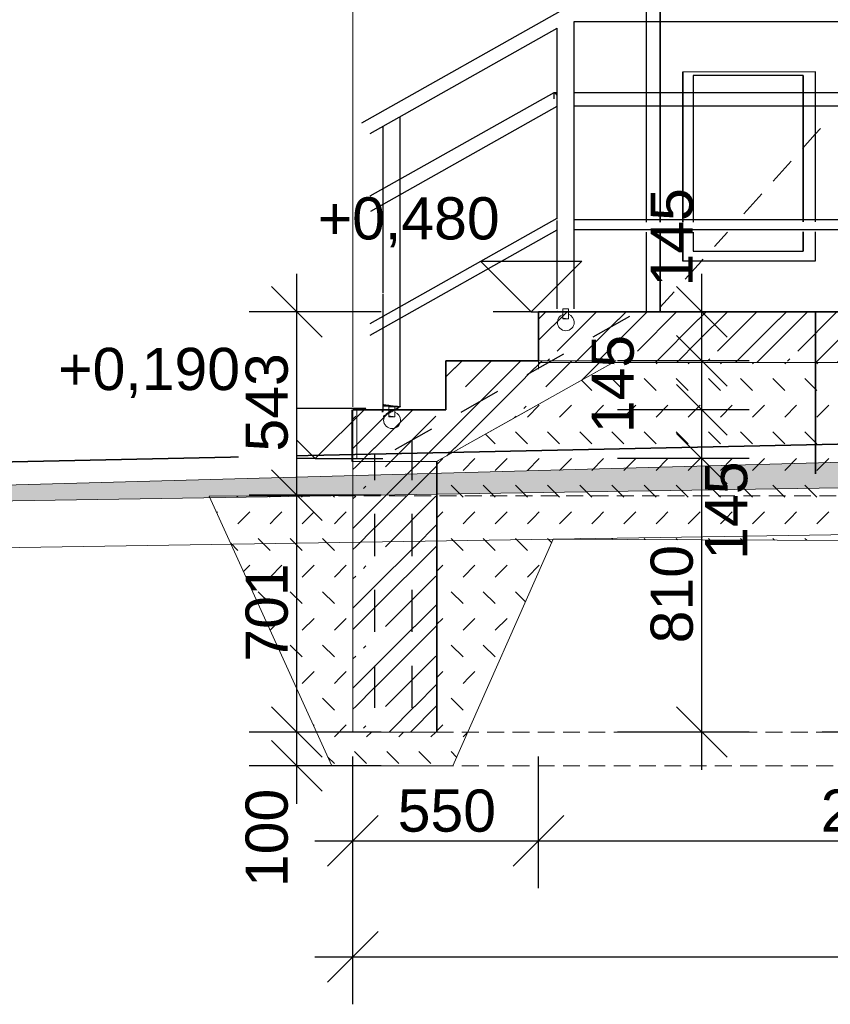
# Model space of a CAD drawing. Header units: millimetres. Extents: x 126830 to 197420, y -10585 to 21156.
# Tile 60 of 100: x 179244 to 181645, y 6313 to 9230. Entities that reach past the tile are written whole.
import ezdxf

# ---------------------------------------------------------------- set-up
doc = ezdxf.new("R2010")
doc.units = ezdxf.units.MM
doc.header["$MEASUREMENT"] = 0
for name, pattern in [('Wipeout_Contour', [1000, 0, -1000]), ('čárkovaná 3', [75, 50, -25]), ('Čárkovaná M', [225, 125, -100])]:
    doc.linetypes.add(name, pattern=pattern)
for name, color, linetype in [('Konstrukce - nenosné', 7, 'Continuous'), ('Konstrukce - nosné', 7, 'Continuous'), ('Nové_0', 7, 'Continuous'), ('Nové_Konstrukce - nosné', 7, 'Continuous'), ('Nové_Kóty - SP', 7, 'Continuous'), ('Situace - terén', 7, 'Continuous'), ('TZB - VZT', 7, 'Continuous'), ('Výplně - Povrchové', 7, 'Continuous')]:
    doc.layers.add(name, color=color, linetype=linetype)
doc.styles.add('GENEROVANÝ_STYL_2', font='txt')
doc.dimstyles.new('GENEROVANÝ_STYL__12', dxfattribs={"dimtxt": 125, "dimasz": 142.5, "dimexe": 0.18, "dimexo": 250, "dimgap": 0, "dimtad": 1, "dimdec": 0, "dimzin": 0, "dimdsep": 46, "dimtxsty": 'GENEROVANÝ_STYL_2', "dimblk": 'ARROWHEAD_6', "dimblk1": 'ARROWHEAD_6', "dimblk2": 'ARROWHEAD_6', "dimcen": 0.09, "dimclrd": 1, "dimclre": 1, "dimclrt": 1, "dimazin": 0, "dimtfac": 1, "dimtdec": 4, "dimtmove": 0, "dimatfit": 3, "dimfxl": 1, "dimtolj": 1, "dimtzin": 0, "dimarcsym": 0})
doc.dimstyles.new('GENEROVANÝ_STYL__14', dxfattribs={"dimtxt": 125, "dimasz": 142.5, "dimexe": 0.18, "dimexo": 250, "dimgap": 0, "dimtad": 1, "dimtih": 1, "dimtoh": 1, "dimdec": 0, "dimzin": 0, "dimdsep": 46, "dimtxsty": 'GENEROVANÝ_STYL_2', "dimblk": 'ARROWHEAD_6', "dimblk1": 'ARROWHEAD_6', "dimblk2": 'ARROWHEAD_6', "dimcen": 0.09, "dimclrd": 1, "dimclre": 1, "dimclrt": 1, "dimazin": 0, "dimtfac": 1, "dimtdec": 4, "dimtmove": 0, "dimatfit": 3, "dimfxl": 1, "dimtolj": 1, "dimtzin": 0, "dimarcsym": 0})
doc.dimstyles.new('GENEROVANÝ_STYL__6', dxfattribs={"dimtxt": 125, "dimasz": 142.5, "dimexe": 0.18, "dimexo": 250, "dimgap": 0, "dimtad": 1, "dimdec": 0, "dimzin": 0, "dimdsep": 46, "dimtxsty": 'GENEROVANÝ_STYL_2', "dimblk": 'ARROWHEAD_6', "dimblk1": 'ARROWHEAD_6', "dimblk2": 'ARROWHEAD_6', "dimcen": 0.09, "dimclrd": 1, "dimclre": 1, "dimclrt": 1, "dimazin": 0, "dimtfac": 1, "dimtdec": 4, "dimtmove": 2, "dimatfit": 3, "dimfxl": 1, "dimtolj": 1, "dimtzin": 0, "dimarcsym": 0})

# ---------------------------------------------------------------- blocks, each defined once
blk = doc.blocks.new('*X179', base_point=(40059.5, 0))
at = {"layer": 'Konstrukce - nenosné', "color": 7, "linetype": 'Continuous', "lineweight": 13}
for p, q in [((180780.9, 8342.7), (180802.8, 8364.6)), ((180780.9, 8280.2), (180865.3, 8364.6)), ((180836.2, 8248.3), (180952.4, 8364.6)), ((180889.5, 8214.6), (181017.8, 8342.8)), ((181017.8, 8342.1), (181040.3, 8364.6)), ((181017.8, 8279.6), (181102.8, 8364.6)), ((181073.7, 8248.3), (181189.9, 8364.6)), ((181127, 8214.6), (181255.3, 8342.8)), ((181255.3, 8342.1), (181277.8, 8364.6)), ((181255.3, 8279.6), (181340.3, 8364.6)), ((181311.2, 8248.3), (181427.4, 8364.6)), ((181364.5, 8214.6), (181492.8, 8342.8)), ((181492.8, 8342.1), (181515.3, 8364.6)), ((181492.8, 8279.6), (181577.8, 8364.6)), ((181548.7, 8248.3), (181664.9, 8364.6)), ((181602, 8214.6), (181730.3, 8342.8)), ((181730.3, 8342.1), (181752.8, 8364.6)), ((181730.3, 8279.6), (181815.3, 8364.6)), ((181786.2, 8248.3), (181902.4, 8364.6)), ((181839.5, 8214.6), (181967.8, 8342.8)), ((181967.8, 8342.1), (181990.3, 8364.6)), ((181967.8, 8279.6), (182052.8, 8364.6)), ((182023.7, 8248.3), (182139.9, 8364.6)), ((182077, 8214.6), (182205.3, 8342.8)), ((182205.3, 8342.1), (182227.8, 8364.6)), ((182205.3, 8279.6), (182290.3, 8364.6)), ((182261.2, 8248.3), (182377.4, 8364.6)), ((182314.5, 8214.6), (182442.8, 8342.8)), ((182442.8, 8342.1), (182465.3, 8364.6)), ((182442.8, 8279.6), (182527.8, 8364.6)), ((182498.7, 8248.3), (182614.9, 8364.6)), ((182552, 8214.6), (182680.3, 8342.8)), ((182680.3, 8342.1), (182702.8, 8364.6)), ((182680.3, 8279.6), (182765.3, 8364.6)), ((182736.2, 8248.3), (182852.4, 8364.6)), ((182789.5, 8214.6), (182880.4, 8305.5)), ((180952.8, 8214.6), (181017.8, 8279.6)), ((181190.3, 8214.6), (181255.3, 8279.6)), ((181427.8, 8214.6), (181492.8, 8279.6)), ((181665.3, 8214.6), (181730.3, 8279.6)), ((181902.8, 8214.6), (181967.8, 8279.6)), ((182140.3, 8214.6), (182205.3, 8279.6)), ((182377.8, 8214.6), (182442.8, 8279.6)), ((182615.3, 8214.6), (182680.3, 8279.6)), ((180806.3, 8218.4), (180813.3, 8225.4)), ((181043.8, 8218.4), (181050.8, 8225.4)), ((181281.3, 8218.4), (181288.3, 8225.4)), ((181518.8, 8218.4), (181525.8, 8225.4)), ((181756.3, 8218.4), (181763.3, 8225.4)), ((181993.8, 8218.4), (182000.8, 8225.4)), ((182231.3, 8218.4), (182238.3, 8225.4)), ((182468.8, 8218.4), (182475.8, 8225.4)), ((182706.3, 8218.4), (182713.3, 8225.4)), ((182852.8, 8214.6), (182880.4, 8242.2))]:
    blk.add_line(p, q, dxfattribs=at)
blk = doc.blocks.new('výplň_43_2', base_point=(40059.5, 0))
at = {"layer": 'Konstrukce - nenosné', "color": 7, "linetype": 'Continuous', "lineweight": 13, "flags": 128}
blk.add_lwpolyline([(180836.2, 8364.6), (180780.9, 8364.6), (180780.9, 8214.6), (182880.4, 8214.6), (182880.4, 8364.6), (180861.1, 8364.6)], close=True, dxfattribs=at)
at = {"layer": 'Konstrukce - nenosné', "color": 7, "linetype": 'Continuous', "lineweight": 13}
blk.add_blockref('*X179', (40059.5, 0), dxfattribs=at)
blk = doc.blocks.new('Kóta_10_2', base_point=(180758.7, 8364.6))
at = {"layer": 'Nové_Kóty - SP', "color": 1, "linetype": 'Continuous', "lineweight": 25}
for p, q in [((180758.7, 8364.6), (180608.7, 8514.6)), ((180608.7, 8514.6), (180908.7, 8514.6)), ((180908.7, 8514.6), (180758.7, 8364.6)), ((180758.7, 8364.6), (180646.2, 8364.6)), ((180758.7, 8364.6), (180958.7, 8364.6))]:
    blk.add_line(p, q, dxfattribs=at)
at = {"layer": 'Nové_Kóty - SP', "color": 1, "lineweight": 25, "insert": (180126.8, 8555.8), "char_height": 125, "attachment_point": 7, "style": 'GENEROVANÝ_STYL_2'}
blk.add_mtext('\\A1;{\\pql;\\fArial|b0|i0|c0|p38;+0,480}', dxfattribs=at)
blk = doc.blocks.new('Kóta_11_2', base_point=(180119.3, 7929.6))
at = {"layer": 'Nové_Kóty - SP', "color": 1, "linetype": 'Continuous', "lineweight": 25}
for p, q in [((180119.3, 7929.6), (179969.3, 8079.6)), ((179969.3, 8079.6), (180269.3, 8079.6)), ((180269.3, 8079.6), (180119.3, 7929.6)), ((180119.3, 7929.6), (180006.8, 7929.6)), ((180119.3, 7929.6), (180319.3, 7929.6))]:
    blk.add_line(p, q, dxfattribs=at)
at = {"layer": 'Nové_Kóty - SP', "color": 1, "lineweight": 25, "insert": (179357.7, 8109.6), "char_height": 125, "attachment_point": 7, "style": 'GENEROVANÝ_STYL_2'}
blk.add_mtext('\\A1;{\\pql;\\fArial|b0|i0|c0|p38;+0,190}', dxfattribs=at)
blk = doc.blocks.new('*X259', base_point=(40059.5, 0))
at = {"layer": 'Konstrukce - nenosné', "color": 7, "linetype": 'Continuous', "lineweight": 13}
for p, q in [((180532.6, 8198.3), (180505.9, 8171.6)), ((180554.6, 8219.6), (180532.6, 8197.5)), ((180641.8, 8219.6), (180564.6, 8142.4)), ((180728.9, 8219.6), (180651.7, 8142.4)), ((180770.1, 8198.3), (180714.2, 8142.4)), ((180792.1, 8219.6), (180770.1, 8197.5)), ((180879.3, 8219.6), (180802.1, 8142.4)), ((180966.4, 8219.6), (180909.2, 8162.4)), ((180651, 8142.4), (180532.6, 8024)), ((180714.2, 8142.4), (180532.6, 7960.8)), ((180506.7, 8085.2), (180505.9, 8084.5)), ((180744.2, 8085.2), (180737.1, 8078.2)), ((180239.3, 8055.3), (180230.9, 8047)), ((180345.6, 8074.6), (180295.1, 8024)), ((180408.9, 8074.6), (180295.1, 7960.8)), ((180476.8, 8055.3), (180327.1, 7905.6)), ((180714.3, 8055.3), (180709.1, 8050.2)), ((180295.1, 8024), (180230.9, 7959.8)), ((180532.6, 8024), (180414.2, 7905.6)), ((180295.1, 7961.5), (180239.2, 7905.6)), ((180532.6, 7961.5), (180509, 7937.9)), ((180239.2, 7905.6), (180230.9, 7897.3)), ((180413.5, 7905.6), (180295.1, 7787.3)), ((180476.7, 7905.6), (180295.1, 7724)), ((180480.9, 7909.8), (180476.7, 7905.6)), ((180269.2, 7848.4), (180262.1, 7841.4)), ((180239.3, 7818.5), (180230.9, 7810.2)), ((180476.8, 7818.5), (180327.1, 7668.9)), ((180295.1, 7787.3), (180230.9, 7723.1)), ((180480.9, 7735.6), (180414.2, 7668.9)), ((180295.1, 7724.8), (180239.2, 7668.9)), ((180480.9, 7673.1), (180476.7, 7668.9)), ((180239.2, 7668.9), (180230.9, 7660.6)), ((180413.5, 7668.9), (180295.1, 7550.5)), ((180476.7, 7668.9), (180295.1, 7487.3)), ((180269.2, 7611.7), (180262.1, 7604.7)), ((180239.3, 7581.8), (180230.9, 7573.5)), ((180476.8, 7581.8), (180327.1, 7432.1)), ((180295.1, 7550.5), (180230.9, 7486.3)), ((180480.9, 7498.8), (180414.2, 7432.1)), ((180295.1, 7488), (180239.2, 7432.1)), ((180239.2, 7432.1), (180230.9, 7423.8)), ((180413.5, 7432.1), (180295.1, 7313.8)), ((180476.7, 7432.1), (180295.1, 7250.5)), ((180480.9, 7436.3), (180476.7, 7432.1)), ((180269.2, 7374.9), (180262.1, 7367.9)), ((180239.3, 7345), (180230.9, 7336.7)), ((180476.8, 7345), (180327.1, 7195.4)), ((180295.1, 7313.8), (180230.9, 7249.6)), ((180295.1, 7251.3), (180239.2, 7195.4)), ((180480.9, 7262.1), (180414.2, 7195.4)), ((180239.2, 7195.4), (180230.9, 7187.1)), ((180413.5, 7195.4), (180338, 7119.9)), ((180476.7, 7195.4), (180401.3, 7119.9)), ((180480.9, 7199.6), (180476.7, 7195.4)), ((180269.2, 7138.2), (180262.1, 7131.2))]:
    blk.add_line(p, q, dxfattribs=at)
blk = doc.blocks.new('výplň_52_2', base_point=(40059.5, 0))
at = {"layer": 'Konstrukce - nenosné', "color": 7, "linetype": 'Continuous', "lineweight": 13, "flags": 128}
blk.add_lwpolyline([(180230.9, 8074.6), (180230.9, 7920.9), (180230.9, 7119.9), (180480.9, 7119.9), (180480.9, 7922.2), (180503.8, 7935), (180753.8, 8075.2), (180821.9, 8113.4), (181011.2, 8219.6), (180780.9, 8219.6), (180505.9, 8219.6), (180505.9, 8074.6)], close=True, dxfattribs=at)
at = {"layer": 'Konstrukce - nenosné', "color": 7, "linetype": 'Continuous', "lineweight": 13}
blk.add_blockref('*X259', (40059.5, 0), dxfattribs=at)
blk = doc.blocks.new('*X263', base_point=(40059.5, 0))
at = {"layer": 'Výplně - Povrchové', "color": 7, "linetype": 'Continuous', "lineweight": 13}
for p, q in [((181033.7, 8210.3), (181037.9, 8214.6)), ((181129, 8210.3), (181133.2, 8214.6)), ((181224.3, 8210.3), (181228.5, 8214.6)), ((181319.6, 8210.3), (181323.8, 8214.6)), ((181414.9, 8210.3), (181419.1, 8214.6)), ((181510.2, 8210.3), (181514.4, 8214.6)), ((181605.5, 8210.3), (181609.7, 8214.6)), ((180938.4, 8131.4), (180908.1, 8161.7)), ((181033.7, 8131.4), (180998.3, 8166.8)), ((181129, 8131.4), (181093.6, 8166.8)), ((181206.6, 8149.1), (181188.9, 8166.8)), ((181224.3, 8131.4), (181206.6, 8149.1)), ((181319.6, 8131.4), (181284.2, 8166.8)), ((181414.9, 8131.4), (181379.5, 8166.8)), ((181510.2, 8131.4), (181474.8, 8166.8)), ((181605.5, 8131.4), (181570.1, 8166.8)), ((180747.8, 8052.5), (180783.2, 8087.8)), ((180843.1, 8052.5), (180878.5, 8087.8)), ((180938.4, 8052.5), (180973.8, 8087.8)), ((181033.7, 8052.5), (181069.1, 8087.8)), ((181129, 8052.5), (181164.4, 8087.8)), ((181224.3, 8052.5), (181259.7, 8087.8)), ((181319.6, 8052.5), (181355, 8087.8)), ((181414.9, 8052.5), (181450.3, 8087.8)), ((181510.2, 8052.5), (181545.6, 8087.8)), ((181605.5, 8052.5), (181640.9, 8087.8)), ((180652.5, 7973.6), (180623.8, 8002.3)), ((180730.1, 7991.2), (180712.4, 8008.9)), ((180843.1, 7973.6), (180807.7, 8008.9)), ((180938.4, 7973.6), (180903, 8008.9)), ((181033.7, 7973.6), (180998.3, 8008.9)), ((181129, 7973.6), (181093.6, 8008.9)), ((181206.6, 7991.2), (181188.9, 8008.9)), ((181319.6, 7973.6), (181284.2, 8008.9)), ((181414.9, 7973.6), (181379.5, 8008.9)), ((181510.2, 7973.6), (181474.8, 8008.9)), ((181605.5, 7973.6), (181570.1, 8008.9)), ((180747.8, 7973.6), (180730.1, 7991.2)), ((181224.3, 7973.6), (181206.6, 7991.2)), ((180478.7, 7911.5), (180497.3, 7930)), ((180557.2, 7894.7), (180592.6, 7930)), ((180652.5, 7894.7), (180687.9, 7930)), ((180747.8, 7894.7), (180783.2, 7930)), ((180843.1, 7894.7), (180878.5, 7930)), ((180938.4, 7894.7), (180973.8, 7930)), ((181033.7, 7894.7), (181069.1, 7930)), ((181129, 7894.7), (181164.4, 7930)), ((181224.3, 7894.7), (181259.7, 7930)), ((181319.6, 7894.7), (181355, 7930)), ((181414.9, 7894.7), (181450.3, 7930)), ((181510.2, 7894.7), (181545.6, 7930)), ((181605.5, 7894.7), (181640.9, 7930)), ((180557.2, 7815.7), (180521.8, 7851.1)), ((180652.5, 7815.7), (180617.1, 7851.1)), ((180730.1, 7833.4), (180712.4, 7851.1)), ((180843.1, 7815.7), (180807.7, 7851.1)), ((180938.4, 7815.7), (180903, 7851.1)), ((181033.7, 7815.7), (180998.3, 7851.1)), ((181129, 7815.7), (181093.6, 7851.1)), ((181206.6, 7833.4), (181188.9, 7851.1)), ((181319.6, 7815.7), (181284.2, 7851.1)), ((181414.9, 7815.7), (181379.5, 7851.1)), ((181510.2, 7815.7), (181474.8, 7851.1)), ((181605.5, 7815.7), (181570.1, 7851.1)), ((179890.1, 7815.7), (179886.9, 7818.9)), ((179985.4, 7815.7), (179981.8, 7819.3)), ((180080.7, 7815.7), (180076.7, 7819.8)), ((180176, 7815.7), (180171.6, 7820.2)), ((180747.8, 7815.7), (180730.1, 7833.4)), ((181224.3, 7815.7), (181206.6, 7833.4)), ((179827.7, 7769.7), (179830.2, 7772.2)), ((179907.8, 7754.5), (179925.5, 7772.2)), ((180003.1, 7754.5), (180020.8, 7772.2)), ((180098.4, 7754.5), (180116.1, 7772.2)), ((180193.7, 7754.5), (180211.4, 7772.2)), ((180479.6, 7754.5), (180497.3, 7772.2)), ((180574.9, 7754.5), (180592.6, 7772.2)), ((180670.2, 7754.5), (180687.9, 7772.2)), ((180765.5, 7754.5), (180783.2, 7772.2)), ((180860.8, 7754.5), (180878.5, 7772.2)), ((180956.1, 7754.5), (180973.8, 7772.2)), ((181051.4, 7754.5), (181069.1, 7772.2)), ((181146.7, 7754.5), (181164.4, 7772.2)), ((181242, 7754.5), (181259.7, 7772.2)), ((181337.3, 7754.5), (181355, 7772.2)), ((181432.6, 7754.5), (181450.3, 7772.2)), ((181527.9, 7754.5), (181545.6, 7772.2)), ((181623.2, 7754.5), (181640.9, 7772.2)), ((179890.1, 7736.8), (179907.8, 7754.5)), ((179985.4, 7736.8), (180003.1, 7754.5)), ((180080.7, 7736.8), (180098.4, 7754.5)), ((180176, 7736.8), (180193.7, 7754.5)), ((180478.7, 7753.6), (180479.6, 7754.5)), ((180557.2, 7736.8), (180574.9, 7754.5)), ((180652.5, 7736.8), (180670.2, 7754.5)), ((180747.8, 7736.8), (180765.5, 7754.5)), ((180843.1, 7736.8), (180860.8, 7754.5)), ((180938.4, 7736.8), (180956.1, 7754.5)), ((181033.7, 7736.8), (181051.4, 7754.5)), ((181129, 7736.8), (181146.7, 7754.5)), ((181224.3, 7736.8), (181242, 7754.5)), ((181319.6, 7736.8), (181337.3, 7754.5)), ((181414.9, 7736.8), (181432.6, 7754.5)), ((181510.2, 7736.8), (181527.9, 7754.5)), ((181605.5, 7736.8), (181623.2, 7754.5)), ((179890.1, 7657.9), (179868.9, 7679.1)), ((179985.4, 7657.9), (179950, 7693.3)), ((180080.7, 7657.9), (180045.3, 7693.3)), ((180176, 7657.9), (180140.6, 7693.3)), ((180557.2, 7657.9), (180521.8, 7693.3)), ((180652.5, 7657.9), (180617.1, 7693.3)), ((180730.1, 7675.6), (180712.4, 7693.3)), ((180747.8, 7657.9), (180730.1, 7675.6)), ((180819.8, 7681.2), (180807.7, 7693.3)), ((180905.6, 7690.7), (180903, 7693.3)), ((181001.3, 7690.3), (180998.3, 7693.3)), ((181097.1, 7689.8), (181093.6, 7693.3)), ((181192.8, 7689.4), (181188.9, 7693.3)), ((181288.5, 7689), (181284.2, 7693.3)), ((181384.3, 7688.5), (181379.5, 7693.3)), ((181480, 7688.1), (181474.8, 7693.3)), ((181575.7, 7687.7), (181570.1, 7693.3)), ((179906.8, 7595.7), (179925.5, 7614.3)), ((179985.4, 7579), (180020.8, 7614.3)), ((180080.7, 7579), (180116.1, 7614.3)), ((180176, 7579), (180211.4, 7614.3)), ((180478.7, 7595.8), (180497.3, 7614.3)), ((180557.2, 7579), (180592.6, 7614.3)), ((180652.5, 7579), (180687.9, 7614.3)), ((180747.8, 7579), (180783.2, 7614.3)), ((179985.4, 7500.1), (179950, 7535.4)), ((180080.7, 7500.1), (180045.3, 7535.4)), ((180176, 7500.1), (180140.6, 7535.4)), ((180557.2, 7500.1), (180521.8, 7535.4)), ((180652.5, 7500.1), (180617.1, 7535.4)), ((180730.1, 7517.7), (180712.4, 7535.4)), ((180742, 7505.8), (180730.1, 7517.7)), ((179986, 7421.7), (180020.8, 7456.5)), ((180080.7, 7421.2), (180116.1, 7456.5)), ((180176, 7421.2), (180211.4, 7456.5)), ((180478.7, 7438), (180497.3, 7456.5)), ((180557.2, 7421.2), (180592.6, 7456.5)), ((180652.5, 7421.2), (180687.9, 7456.5)), ((180080.7, 7342.2), (180045.3, 7377.6)), ((180176, 7342.2), (180140.6, 7377.6)), ((180557.2, 7342.2), (180521.8, 7377.6)), ((180652.5, 7342.2), (180617.1, 7377.6)), ((180098.4, 7281), (180116.1, 7298.7)), ((180193.7, 7281), (180211.4, 7298.7)), ((180479.6, 7281), (180497.3, 7298.7)), ((180574.9, 7281), (180592.6, 7298.7)), ((180080.7, 7263.3), (180098.4, 7281)), ((180176, 7263.3), (180193.7, 7281)), ((180478.7, 7280.1), (180479.6, 7281)), ((180557.2, 7263.3), (180574.9, 7281)), ((180176, 7184.4), (180140.6, 7219.8)), ((180557.2, 7184.4), (180521.8, 7219.8)), ((180114.5, 7139.3), (180116.1, 7140.8)), ((180176, 7105.5), (180211.4, 7140.8)), ((180271.3, 7105.5), (180285.8, 7119.9)), ((180366.6, 7105.5), (180381.1, 7119.9)), ((180461.9, 7105.5), (180476.4, 7119.9)), ((180478.7, 7122.3), (180497.3, 7140.8)), ((180557.2, 7105.5), (180570.4, 7118.7)), ((180253.6, 7044.2), (180235.9, 7061.9)), ((180366.6, 7026.6), (180331.2, 7061.9)), ((180461.9, 7026.6), (180426.5, 7061.9)), ((180538.1, 7045.7), (180521.8, 7061.9)), ((180176, 7026.6), (180157.1, 7045.4)), ((180271.3, 7026.6), (180253.6, 7044.2))]:
    blk.add_line(p, q, dxfattribs=at)
blk = doc.blocks.new('výplň_54_2', base_point=(40059.5, 0))
at = {"layer": 'Výplně - Povrchové', "color": 1, "linetype": 'Continuous', "lineweight": 13, "flags": 128}
blk.add_lwpolyline([(179805.5, 7818.6), (180168.7, 7019.9), (180526.6, 7019.9), (180824.1, 7691.1), (185251.7, 7671), (185528.4, 7019.9), (185628.4, 7019.9), (185878.4, 7019.9), (185946.3, 7019.9), (186261.7, 7761.6), (185878.4, 7761.6), (185878.4, 7123.7), (185628.4, 7123.7), (185628.4, 7688.4), (185628.4, 7938.5), (182881.4, 8214.6), (181002.3, 8214.6), (180478.7, 7920.9), (180478.7, 7685.7), (180478.7, 7119.9), (180230.9, 7119.9), (180230.9, 7820.4)], close=True, dxfattribs=at)
at = {"layer": 'Výplně - Povrchové', "color": 7, "linetype": 'Continuous', "lineweight": 13}
blk.add_blockref('*X263', (40059.5, 0), dxfattribs=at)
blk = doc.blocks.new('*D312', base_point=(40059.5, 0))
at = {"layer": 'Nové_Kóty - SP', "color": 1, "linetype": 'Continuous', "lineweight": 25}
for p, q in [((179989.6, 7194.9), (180139.6, 7044.9)), ((180314.6, 7119.9), (179924, 7119.9)), ((180064.6, 7019.9), (180064.6, 7119.9)), ((179989.6, 7094.9), (180139.6, 6944.9)), ((180314.6, 7019.9), (179924, 7019.9)), ((180064.6, 6907.4), (180064.6, 7019.9))]:
    blk.add_line(p, q, dxfattribs=at)
at = {"layer": 'Nové_Kóty - SP', "color": 1, "lineweight": 25, "insert": (180039.6, 6660.4), "char_height": 125, "attachment_point": 7, "rotation": 90, "style": 'GENEROVANÝ_STYL_2'}
blk.add_mtext('\\A1;{\\pql;\\fArial|b0|i0|c0|p38;100}', dxfattribs=at)
blk = doc.blocks.new('ARROWHEAD_6')
at = {"color": 0, "linetype": 'Continuous', "lineweight": 0}
for p, q in [((-0.5, -0.5), (0.5, 0.5)), ((0, 0), (-1, 0))]:
    blk.add_line(p, q, dxfattribs=at)
blk = doc.blocks.new('*D313', base_point=(40059.5, 0))
at = {"layer": 'Nové_Kóty - SP', "color": 1, "linetype": 'Continuous', "lineweight": 25}
for p, q in [((179989.6, 7896.2), (180139.6, 7746.2)), ((180314.6, 7821.2), (179924, 7821.2)), ((180064.6, 7119.9), (180064.6, 7821.2)), ((179989.6, 7194.9), (180139.6, 7044.9)), ((180314.6, 7119.9), (179924, 7119.9))]:
    blk.add_line(p, q, dxfattribs=at)
at = {"layer": 'Nové_Kóty - SP', "color": 1, "lineweight": 25, "insert": (180039.6, 7328.3), "char_height": 125, "attachment_point": 7, "rotation": 90, "style": 'GENEROVANÝ_STYL_2'}
blk.add_mtext('\\A1;{\\pql;\\fArial|b0|i0|c0|p38;701}', dxfattribs=at)
blk = doc.blocks.new('*D314', base_point=(40059.5, 0))
at = {"layer": 'Nové_Kóty - SP', "color": 1, "linetype": 'Continuous', "lineweight": 25}
for p, q in [((180064.6, 8364.6), (180064.6, 8477.1)), ((180139.6, 8289.6), (179989.6, 8439.6)), ((180314.6, 8364.6), (179924, 8364.6)), ((180064.6, 7821.2), (180064.6, 8364.6)), ((179989.6, 7896.2), (180139.6, 7746.2)), ((180314.6, 7821.2), (179924, 7821.2))]:
    blk.add_line(p, q, dxfattribs=at)
at = {"color": 254, "linetype": 'Wipeout_Contour', "lineweight": 0, "ltscale": 720636.299817}
blk.add_wipeout([(180062.1, 7928.1), (180062.1, 8257.6), (179892.1, 8257.6), (179892.1, 7928.1)], dxfattribs=at).dxf.layer = 'Nové_Kóty - SP'
at = {"layer": 'Nové_Kóty - SP', "color": 1, "lineweight": 25, "insert": (180039.6, 7950.6), "char_height": 125, "attachment_point": 7, "rotation": 90, "style": 'GENEROVANÝ_STYL_2'}
blk.add_mtext('\\A1;{\\pql;\\fArial|b0|i0|c0|p38;543}', dxfattribs=at)
blk = doc.blocks.new('*D315', base_point=(40059.5, 0))
at = {"layer": 'Nové_Kóty - SP', "color": 1, "linetype": 'Continuous', "lineweight": 25}
for p, q in [((181189.7, 8004.6), (181339.7, 7854.6)), ((181405.4, 7929.6), (181014.7, 7929.6)), ((181264.7, 7119.9), (181264.7, 7929.6)), ((181189.7, 7194.9), (181339.7, 7044.9)), ((181405.4, 7119.9), (181014.7, 7119.9)), ((181264.7, 7007.4), (181264.7, 7119.9))]:
    blk.add_line(p, q, dxfattribs=at)
at = {"layer": 'Nové_Kóty - SP', "color": 1, "lineweight": 25, "char_height": 125, "attachment_point": 7, "rotation": 90, "style": 'GENEROVANÝ_STYL_2'}
for s, insert in [('\\A1;{\\pql;\\fArial|b0|i0|c0|p38;145}', (181401.1, 7630.1)), ('\\A1;{\\pql;\\fArial|b0|i0|c0|p38;810}', (181239.7, 7382.5))]:
    blk.add_mtext(s, dxfattribs=dict(at, insert=insert))
blk = doc.blocks.new('*D316', base_point=(40059.5, 0))
at = {"layer": 'Nové_Kóty - SP', "color": 1, "linetype": 'Continuous', "lineweight": 25}
for p, q in [((181189.7, 8149.6), (181339.7, 7999.6)), ((181405.4, 8074.6), (181014.7, 8074.6)), ((181264.7, 7929.6), (181264.7, 8074.6)), ((181189.7, 8004.6), (181339.7, 7854.6)), ((181405.4, 7929.6), (181014.7, 7929.6))]:
    blk.add_line(p, q, dxfattribs=at)
at = {"layer": 'Nové_Kóty - SP', "color": 1, "lineweight": 25, "insert": (181064.7, 8004.8), "char_height": 125, "attachment_point": 7, "rotation": 90, "style": 'GENEROVANÝ_STYL_2'}
blk.add_mtext('\\A1;{\\pql;\\fArial|b0|i0|c0|p38;145}', dxfattribs=at)
blk = doc.blocks.new('*D317', base_point=(40059.5, 0))
at = {"layer": 'Nové_Kóty - SP', "color": 1, "linetype": 'Continuous', "lineweight": 25}
for p, q in [((181339.7, 8144.6), (181189.7, 8294.6)), ((181405.4, 8219.6), (181014.7, 8219.6)), ((181264.7, 8074.6), (181264.7, 8219.6)), ((181189.7, 8149.6), (181339.7, 7999.6)), ((181405.4, 8074.6), (181014.7, 8074.6))]:
    blk.add_line(p, q, dxfattribs=at)
blk = doc.blocks.new('*D318', base_point=(40059.5, 0))
at = {"layer": 'Nové_Kóty - SP', "color": 1, "linetype": 'Continuous', "lineweight": 25}
for p, q in [((181339.7, 8144.6), (181189.7, 8294.6)), ((181405.4, 8219.6), (181014.7, 8219.6))]:
    blk.add_line(p, q, dxfattribs=at)
blk = doc.blocks.new('*D319', base_point=(40059.5, 0))
at = {"layer": 'Nové_Kóty - SP', "color": 1, "linetype": 'Continuous', "lineweight": 25}
for p, q in [((181264.7, 8364.6), (181264.7, 8477.1)), ((181189.7, 8439.6), (181339.7, 8289.6)), ((181405.4, 8364.6), (181014.7, 8364.6)), ((181264.7, 8219.6), (181264.7, 8364.6)), ((181339.7, 8144.6), (181189.7, 8294.6)), ((181405.4, 8219.6), (181014.7, 8219.6))]:
    blk.add_line(p, q, dxfattribs=at)
at = {"layer": 'Nové_Kóty - SP', "color": 1, "lineweight": 25, "insert": (181239.7, 8439.6), "char_height": 125, "attachment_point": 7, "rotation": 90, "style": 'GENEROVANÝ_STYL_2'}
blk.add_mtext('\\A1;{\\pql;\\fArial|b0|i0|c0|p38;145}', dxfattribs=at)
blk = doc.blocks.new('*D322', base_point=(40059.5, 0))
at = {"layer": 'Nové_Kóty - SP', "color": 1, "linetype": 'Continuous', "lineweight": 25}
for p, q in [((180230.9, 6657.2), (180230.9, 7047.8)), ((180780.9, 6657.2), (180780.9, 7047.8)), ((180305.9, 6872.8), (180155.9, 6722.8)), ((180855.9, 6872.8), (180705.9, 6722.8)), ((180118.4, 6797.8), (180230.9, 6797.8)), ((180230.9, 6797.8), (180780.9, 6797.8))]:
    blk.add_line(p, q, dxfattribs=at)
at = {"layer": 'Nové_Kóty - SP', "color": 1, "lineweight": 25, "insert": (180363.6, 6822.8), "char_height": 125, "attachment_point": 7, "style": 'GENEROVANÝ_STYL_2'}
blk.add_mtext('\\A1;{\\pql;\\fArial|b0|i0|c0|p38;550}', dxfattribs=at)
blk = doc.blocks.new('*D323', base_point=(40059.5, 0))
at = {"layer": 'Nové_Kóty - SP', "color": 1, "linetype": 'Continuous', "lineweight": 25}
for p, q in [((180780.9, 6657.2), (180780.9, 7047.8)), ((182880.4, 6657.2), (182880.4, 7047.8)), ((180855.9, 6872.8), (180705.9, 6722.8)), ((182955.4, 6872.8), (182805.4, 6722.8)), ((180780.9, 6797.8), (182880.4, 6797.8))]:
    blk.add_line(p, q, dxfattribs=at)
at = {"layer": 'Nové_Kóty - SP', "color": 1, "lineweight": 25, "insert": (181617, 6822.8), "char_height": 125, "attachment_point": 7, "style": 'GENEROVANÝ_STYL_2'}
blk.add_mtext('\\A1;{\\pql;\\fArial|b0|i0|c0|p38;2\xa0100}', dxfattribs=at)
blk = doc.blocks.new('*D325', base_point=(40059.5, 0))
at = {"layer": 'Nové_Kóty - SP', "color": 1, "linetype": 'Continuous', "lineweight": 25}
for p, q in [((181795.8, 8439.6), (181945.8, 8289.6)), ((182011.5, 8364.6), (181620.8, 8364.6)), ((181870.8, 7119.9), (181870.8, 8364.6)), ((181795.8, 7194.9), (181945.8, 7044.9)), ((182011.5, 7119.9), (181620.8, 7119.9)), ((181870.8, 7007.4), (181870.8, 7119.9))]:
    blk.add_line(p, q, dxfattribs=at)
at = {"layer": 'Nové_Kóty - SP', "color": 1, "lineweight": 25, "insert": (181845.8, 7528.5), "char_height": 125, "attachment_point": 7, "rotation": 90, "style": 'GENEROVANÝ_STYL_2'}
blk.add_mtext('\\A1;{\\pql;\\fArial|b0|i0|c0|p38;1\xa0245}', dxfattribs=at)
blk = doc.blocks.new('*D326', base_point=(40059.5, 0))
at = {"layer": 'Nové_Kóty - SP', "color": 1, "linetype": 'Continuous', "lineweight": 25}
for p, q in [((181870.8, 9264.6), (181870.8, 9377.1)), ((181945.8, 9189.6), (181795.8, 9339.6)), ((182120.8, 9264.6), (181730.2, 9264.6)), ((181870.8, 8364.6), (181870.8, 9264.6)), ((181795.8, 8439.6), (181945.8, 8289.6)), ((182011.5, 8364.6), (181620.8, 8364.6))]:
    blk.add_line(p, q, dxfattribs=at)
at = {"layer": 'Nové_Kóty - SP', "color": 1, "lineweight": 25, "insert": (181845.8, 8672.3), "char_height": 125, "attachment_point": 7, "rotation": 90, "style": 'GENEROVANÝ_STYL_2'}
blk.add_mtext('\\A1;{\\pql;\\fArial|b0|i0|c0|p38;900}', dxfattribs=at)
blk = doc.blocks.new('*D328', base_point=(40059.5, 0))
at = {"layer": 'Nové_Kóty - SP', "color": 1, "linetype": 'Continuous', "lineweight": 25}
for p, q in [((180230.9, 6313.2), (180230.9, 6703.9)), ((185880.8, 6313.2), (185880.8, 6703.9)), ((180305.9, 6528.9), (180155.9, 6378.9)), ((185805.8, 6378.9), (185955.8, 6528.9)), ((180118.4, 6453.9), (180230.9, 6453.9)), ((180230.9, 6453.9), (185880.8, 6453.9)), ((185880.8, 6453.9), (185993.3, 6453.9))]:
    blk.add_line(p, q, dxfattribs=at)
at = {"layer": 'Nové_Kóty - SP', "color": 1, "lineweight": 25, "insert": (182842.2, 6478.9), "char_height": 125, "attachment_point": 7, "style": 'GENEROVANÝ_STYL_2'}
blk.add_mtext('\\A1;{\\pql;\\fArial|b0|i0|c0|p38;5\xa0650}', dxfattribs=at)

msp = doc.modelspace()

# ---------------------------------------------------------------- hatches: boundary and pattern name
at = {"layer": 'Situace - terén', "linetype": 'Continuous', "lineweight": 0}
msp.add_hatch(color=255, dxfattribs=at).paths.add_polyline_path([(183122.4, 7958.9), (175199.5, 7741.4), (187333.2, 7932), (187333.2, 8032.2), (185879.9, 8025.9), (185880.8, 7923.7), (185628.4, 7923.7), (185079.3, 7989.6), (184847.6, 7985.9), (184847, 7986)])

# ---------------------------------------------------------------- linework, layer by layer
at = {"color": 8, "linetype": 'Continuous', "lineweight": 13}
msp.add_line((180478.7, 7920.9), (180228.7, 7920.9), dxfattribs=at)
at = {"layer": 'Konstrukce - nenosné', "color": 1, "linetype": 'Continuous', "lineweight": 18}
for p, q in [((180780.9, 8364.6), (180836.2, 8364.6)), ((180780.9, 8194.6), (180780.9, 8364.6)), ((180861.1, 8364.6), (182878.2, 8364.6)), ((180344.9, 8085.1), (180345.4, 8085.1))]:
    msp.add_line(p, q, dxfattribs=at)
at = {"layer": 'Konstrukce - nenosné', "color": 5, "linetype": 'Continuous', "lineweight": 35}
for p, q in [((180228.7, 7920.9), (180228.7, 8074.6)), ((180317.1, 8069.6), (180321, 8069.6))]:
    msp.add_line(p, q, dxfattribs=at)
at = {"layer": 'Konstrukce - nosné', "color": 7, "linetype": 'Continuous', "lineweight": 13}
msp.add_line((181208.8, 9075.4), (181600.8, 9075.4), dxfattribs=at)
at = {"layer": 'Nové_0', "color": 1, "linetype": 'Continuous', "lineweight": 25}
for p, q in [((180257.5, 8924.6), (180861.1, 9264.6)), ((180886.1, 8651.1), (180886.1, 9224.6)), ((180886.1, 9224.6), (182854.2, 9224.6)), ((180282.5, 8892.8), (180836.1, 9204.6)), ((180836.1, 8639.2), (180836.1, 9204.6)), ((180282.5, 8707.7), (180827.4, 9014.6)), ((180827.4, 9014.6), (180827.7, 9014.3)), ((180827.4, 8995.6), (180827.4, 9014.6)), ((180827.4, 9014.6), (180836.1, 9014.6)), ((180827.4, 9014.6), (180827.7, 9014.5)), ((180827.7, 9014.5), (180828.6, 9013.9)), ((180827.7, 9014.3), (180828.6, 9013.4)), ((180828.6, 9013.9), (180830, 9013.1)), ((180828.6, 9013.4), (180830, 9012)), ((180830, 9013.1), (180832, 9011.9)), ((180886.1, 9014.6), (182854.2, 9014.6)), ((180830, 9012), (180832, 9010)), ((180832, 9011.9), (180834.5, 9010.5)), ((180832, 9010), (180834.5, 9007.5)), ((180834.5, 9010.5), (180836.1, 9009.5)), ((180834.5, 9007.5), (180836.1, 9005.9)), ((180284.2, 8662.7), (180836.1, 8973.6)), ((180886.1, 8974.6), (182854.2, 8974.6)), ((180370.9, 8431.8), (180370.9, 8942.6)), ((180320.9, 8420.8), (180320.9, 8914.4)), ((180370.9, 8715.3), (180371.2, 8714.9)), ((180371.2, 8714.9), (180371.9, 8713.6)), ((180371.9, 8713.6), (180372.4, 8712.8)), ((180372.4, 8712.8), (180372.5, 8712.5)), ((180282.5, 8330.1), (180836.1, 8641.9)), ((180836.1, 8497.1), (180836.1, 8634.8)), ((180886.1, 8508.9), (180886.1, 8651.1)), ((180886.1, 8638.1), (182854.2, 8638.1)), ((180282.5, 8295.6), (180836.1, 8607.5)), ((180886.1, 8608.1), (182854.2, 8608.1)), ((180836.1, 8373.6), (180836.1, 8497.1)), ((180886.1, 8373.6), (180886.1, 8508.6)), ((180370.5, 8228.1), (180370.9, 8431.8)), ((180320.9, 8069.6), (180320.9, 8417.6)), ((180836.2, 8367.1), (180836.5, 8367.2)), ((180370.9, 8083.6), (180370.9, 8230.3)), ((180320.9, 8086.6), (180321.3, 8086.6)), ((180321.3, 8089.6), (180321.5, 8089.6)), ((180321.3, 8086.6), (180322.4, 8086.5)), ((180321.5, 8089.6), (180321.7, 8089.6)), ((180321.7, 8089.6), (180322.8, 8089.4)), ((180322.4, 8086.5), (180324.2, 8086.4)), ((180322.8, 8089.4), (180324.6, 8089.2)), ((180324.2, 8086.4), (180326.7, 8086.3)), ((180324.6, 8089.2), (180327.1, 8088.9)), ((180326.7, 8086.3), (180329.8, 8086.1)), ((180327.1, 8088.9), (180330.2, 8088.5)), ((180329.8, 8086.1), (180333.4, 8085.9)), ((180330.2, 8088.5), (180333.8, 8088.1)), ((180333.4, 8085.9), (180337.3, 8085.6)), ((180333.8, 8088.1), (180337.7, 8087.6)), ((180337.3, 8085.6), (180341.5, 8085.4)), ((180337.7, 8087.6), (180341.9, 8087.1)), ((180341.5, 8085.4), (180345.9, 8085.1)), ((180341.9, 8087.1), (180346.2, 8086.6)), ((180345.4, 8085.1), (180345.9, 8085.1)), ((180345.9, 8085.1), (180350.2, 8084.9)), ((180346.2, 8086.6), (180350.6, 8086.1)), ((180350.2, 8084.9), (180354.4, 8084.6)), ((180350.6, 8086.1), (180354.8, 8085.6)), ((180354.4, 8084.6), (180358.4, 8084.4)), ((180354.8, 8085.6), (180358.8, 8085.1)), ((180358.4, 8084.4), (180361.9, 8084.2)), ((180358.8, 8085.1), (180362.3, 8084.7)), ((180361.9, 8084.2), (180365, 8084)), ((180361.9, 8078.6), (180365, 8080.3)), ((180365.1, 8080.3), (180362, 8078.6)), ((180362.3, 8084.7), (180365.4, 8084.3)), ((180365, 8084), (180367.5, 8083.8)), ((180365, 8080.3), (180367.5, 8081.8)), ((180367.6, 8081.8), (180365.1, 8080.3)), ((180365.4, 8084.3), (180367.9, 8084)), ((180367.5, 8083.8), (180369.4, 8083.7)), ((180367.5, 8081.8), (180369.4, 8082.8)), ((180369.4, 8082.8), (180367.6, 8081.8)), ((180367.9, 8084), (180369.8, 8083.8)), ((180369.4, 8083.7), (180370.5, 8083.7)), ((180369.4, 8082.8), (180370.5, 8083.4)), ((180370.6, 8083.4), (180369.4, 8082.8)), ((180369.8, 8083.8), (180370.9, 8083.6)), ((180370.5, 8083.7), (180370.9, 8083.6)), ((180370.5, 8083.4), (180370.9, 8083.6)), ((180370.9, 8083.6), (180370.6, 8083.4)), ((180370.9, 8083.6), (180371.3, 8083.6)), ((180321, 8055.5), (180321.3, 8055.7)), ((180321.3, 8055.7), (180322.4, 8056.3)), ((180322.4, 8056.3), (180324.2, 8057.4)), ((180324.2, 8057.4), (180326.7, 8058.8)), ((180326.7, 8058.8), (180329.8, 8060.5)), ((180329.8, 8060.5), (180333.4, 8062.5)), ((180333.4, 8062.5), (180337.3, 8064.7)), ((180337.3, 8064.7), (180341.5, 8067.1)), ((180341.5, 8067.1), (180345.9, 8069.6)), ((180345.9, 8069.6), (180350.2, 8072)), ((180350.3, 8072), (180346, 8069.6)), ((180350.2, 8072), (180354.4, 8074.4)), ((180354.5, 8074.4), (180350.3, 8072)), ((180354.4, 8074.4), (180358.4, 8076.6)), ((180358.5, 8076.6), (180354.5, 8074.4)), ((180358.4, 8076.6), (180361.9, 8078.6)), ((180362, 8078.6), (180358.5, 8076.6))]:
    msp.add_line(p, q, dxfattribs=at)
at = {"layer": 'Nové_Konstrukce - nosné', "color": 1, "linetype": 'Continuous', "lineweight": 25}
for p, q in [((181100.6, 9075.2), (181100.6, 9365.2)), ((181140.6, 9365.3), (181140.6, 9075.3)), ((181140.8, 9365.3), (181140.8, 9075.3)), ((181100.6, 8630.2), (181100.6, 9075.2)), ((181140.6, 9075.3), (181140.6, 8630.3)), ((181140.8, 9075.3), (181140.8, 8630.3)), ((181208.8, 8630.4), (181208.8, 9075.4)), ((181208.9, 9075.4), (181208.9, 8630.4)), ((181600.8, 9076.5), (181600.8, 8631.5)), ((181564.8, 9064.6), (181238.8, 9064.6)), ((181238.8, 9064.6), (181238.8, 8630.5)), ((181564.8, 8631.4), (181564.8, 9064.6)), ((181564.9, 9064.6), (181564.9, 8631.4)), ((181600.8, 8890.5), (181616.4, 8907.8)), ((181563, 8848.3), (181600.8, 8890.5)), ((181476.1, 8751.6), (181529.6, 8811.1)), ((181389.3, 8654.8), (181442.7, 8714.3)), ((181100.6, 8364.6), (181100.6, 8600.2)), ((181140.6, 8600.3), (181140.6, 8364.6)), ((181140.8, 8600.3), (181140.8, 8364.6)), ((181208.8, 8514.6), (181208.8, 8600.4)), ((181208.9, 8600.4), (181208.9, 8514.6)), ((181238.8, 8600.5), (181238.8, 8544.6)), ((181302.5, 8558.1), (181340.8, 8600.8)), ((181564.8, 8544.6), (181564.8, 8601.4)), ((181564.9, 8601.4), (181564.9, 8544.6)), ((181600.8, 8601.5), (181600.8, 8514.6)), ((181238.8, 8544.6), (181564.8, 8544.6)), ((181263.4, 8514.6), (181269.1, 8520.8)), ((181600.8, 8514.6), (181208.8, 8514.6)), ((181215.6, 8461.3), (181263.4, 8514.6)), ((181140.8, 8377.9), (181182.3, 8424.1))]:
    msp.add_line(p, q, dxfattribs=at)
at = {"layer": 'Situace - terén', "color": 7, "linetype": 'Continuous', "lineweight": 13}
for p, q in [((180230.9, 8083.6), (180230.9, 11738)), ((180852.5, 8343.6), (180852.5, 8373.6)), ((180852.5, 8373.6), (180869.6, 8373.6)), ((180869.6, 8373.6), (180869.6, 8343.6)), ((180869.6, 8343.6), (180852.5, 8343.6)), ((180337.7, 8053.6), (180337.7, 8083.6)), ((180337.7, 8083.6), (180354.8, 8083.6)), ((180354.8, 8083.6), (180354.8, 8053.6)), ((180354.8, 8053.6), (180337.7, 8053.6)), ((187333.2, 7793.3), (169798.1, 7517.9))]:
    msp.add_line(p, q, dxfattribs=at)
at = {"layer": 'Situace - terén', "color": 1, "linetype": 'Čárkovaná M', "lineweight": 25}
for p, q in [((180356, 7956.4), (181087.7, 8372.4)), ((180407, 7191.2), (180407, 7985.4)), ((180296.3, 7191.2), (180296.3, 7943.7))]:
    msp.add_line(p, q, dxfattribs=at)
at = {"layer": 'Situace - terén', "color": 7, "linetype": 'čárkovaná 3', "lineweight": 13}
for p, q in [((180187.9, 7819.9), (182878.2, 7819.9)), ((180478.7, 7119.9), (182878.2, 7119.9)), ((180478.7, 7019.9), (183067.4, 7019.9))]:
    msp.add_line(p, q, dxfattribs=at)
at = {"layer": 'Situace - terén', "color": 8, "linetype": 'Continuous', "lineweight": 13, "flags": 128}
msp.add_lwpolyline([(183122.4, 7958.9), (175199.5, 7741.4), (187333.2, 7932), (187333.2, 8032.2), (185879.9, 8025.9), (185880.8, 7923.7), (185628.4, 7923.7), (185079.3, 7989.6), (184847.6, 7985.9), (184847, 7986)], close=True, dxfattribs=at)
at = {"layer": 'TZB - VZT', "color": 5, "linetype": 'Continuous', "lineweight": 35}
for p, q in [((182881.4, 8364.6), (180780.9, 8364.6)), ((180780.9, 8364.6), (180780.9, 8219.6)), ((180780.9, 8219.6), (180505.9, 8219.6)), ((180505.9, 8219.6), (180505.9, 8074.6)), ((180505.9, 8074.6), (180230.9, 8074.6))]:
    msp.add_line(p, q, dxfattribs=at)
at = {"layer": 'TZB - VZT', "color": 7, "linetype": 'Continuous', "lineweight": 25}
for p, q in [((182881.4, 8364.6), (180780.9, 8364.6)), ((180780.9, 8364.6), (180780.9, 8219.6)), ((180780.9, 8219.6), (180505.9, 8219.6)), ((180505.9, 8219.6), (180505.9, 8074.6)), ((180505.9, 8074.6), (180230.9, 8074.6))]:
    msp.add_line(p, q, dxfattribs=at)
at = {"layer": 'TZB - VZT', "color": 7, "linetype": 'Continuous', "lineweight": 35}
for p, q in [((181601, 8364.6), (181601, 7884.6)), ((180505.9, 8219.6), (180505.9, 8074.6))]:
    msp.add_line(p, q, dxfattribs=at)
at = {"layer": 'TZB - VZT', "color": 142, "linetype": 'Continuous', "lineweight": 35, "true_color": 0x0080c0}
msp.add_line((172016.8, 7764.6), (186388.5, 8074.5), dxfattribs=at)
at = {"layer": 'TZB - VZT', "color": 253, "linetype": 'Continuous', "lineweight": 13, "true_color": 0xaaaaaa}
msp.add_line((180242.7, 8074.6), (180242.7, 7929.6), dxfattribs=at)
at = {"layer": 'Výplně - Povrchové', "color": 7, "linetype": 'Continuous', "lineweight": 13, "flags": 128}
for points in [[(180869.6, 8357.2), (180869.6, 8343.4), (180865.3, 8344), (180861, 8344.5), (180856.7, 8345), (180852.5, 8345.5), (180852.5, 8356.7, 0.306784), (180836.7, 8333.5, 1), (180886.7, 8333.5, 0.32376)], [(180354.8, 8067.4), (180354.8, 8053.6), (180350.6, 8054.1), (180346.2, 8054.6), (180341.9, 8055.1), (180337.7, 8055.6), (180337.7, 8066.9, 0.306784), (180322, 8043.6, 1), (180372, 8043.6, 0.32376)]]:
    msp.add_lwpolyline(points, format="xyb", close=True, dxfattribs=at)

# ---------------------------------------------------------------- block references
at = {"layer": 'Konstrukce - nenosné', "color": 7, "linetype": 'Continuous', "lineweight": 13}
for name in ['výplň_43_2', 'výplň_52_2']:
    msp.add_blockref(name, (40059.5, 0), dxfattribs=at)
at = {"layer": 'Nové_Kóty - SP', "color": 1, "linetype": 'Continuous', "lineweight": 25}
for name, p in [('Kóta_10_2', (180758.7, 8364.6)), ('Kóta_11_2', (180119.3, 7929.6))]:
    msp.add_blockref(name, p, dxfattribs=at)
at = {"layer": 'Výplně - Povrchové', "color": 7, "linetype": 'Continuous', "lineweight": 13}
msp.add_blockref('výplň_54_2', (40059.5, 0), dxfattribs=at)

# ---------------------------------------------------------------- dimensions: what is measured, and where the dimension line sits
at = {"layer": 'Nové_Kóty - SP', "color": 1, "linetype": 'Continuous', "lineweight": 25}
for base, p1, p2, picture, middle in [((180064.6, 7821.2), (180230.9, 7119.9), (180276.5, 7821.2), '*D313', (179977.1, 7471.2)), ((180064.6, 7119.9), (180168.7, 7019.9), (180230.9, 7119.9), '*D312', (179977.1, 6803.3))]:
    dim = msp.add_linear_dim(base=base, p1=p1, p2=p2, angle=90, dimstyle='GENEROVANÝ_STYL__12', dxfattribs=at)
    dim.commit()
    dim.dimension.update_dxf_attribs({"geometry": picture, "text_midpoint": middle, "dimtype": 160, "text_rotation": 90})

# ---------------------------------------------------------------- next in the draw order: dimensions: what is measured, and where the dimension line sits
dim = msp.add_linear_dim(base=(180064.6, 8364.6), p1=(180276.5, 7821.2), p2=(180780.9, 8364.6), angle=90, dimstyle='GENEROVANÝ_STYL__12', dxfattribs=at)
dim.commit()
dim.dimension.update_dxf_attribs({"geometry": '*D314', "text_midpoint": (179977.1, 8093.5), "dimtype": 160, "text_rotation": 90})

# ---------------------------------------------------------------- next in the draw order: dimensions: what is measured, and where the dimension line sits
for base, p1, p2, dimstyle, picture, middle in [((181870.8, 9264.6), (180780.9, 8364.6), (181969.9, 9264.6), 'GENEROVANÝ_STYL__12', '*D326', (181783.3, 8815.3)), ((181264.7, 8364.6), (180780.9, 8219.6), (180780.9, 8364.6), 'GENEROVANÝ_STYL__12', '*D319', (181177.2, 8582.5)), ((181870.8, 8364.6), (180478.7, 7119.9), (180780.9, 8364.6), 'GENEROVANÝ_STYL__12', '*D325', (181783.3, 7743.2)), ((181264.7, 8074.6), (180242.7, 7929.6), (180505.9, 8074.6), 'GENEROVANÝ_STYL__6', '*D316', (181338.6, 7773.1)), ((181264.7, 8219.6), (180505.9, 8074.6), (180505.9, 8219.6), 'GENEROVANÝ_STYL__12', '*D317', (181002.2, 8147.7)), ((181264.7279403, 8219.5564586), (180505.9165299, 8219.5564586), (180780.9165202, 8219.5564586), 'GENEROVANÝ_STYL__12', '*D318', (181177.2279403, 8219.7748945)), ((181264.7, 7929.6), (180478.7, 7119.9), (180242.7, 7929.6), 'GENEROVANÝ_STYL__12', '*D315', (181177.2, 7525.4))]:
    dim = msp.add_linear_dim(base=base, p1=p1, p2=p2, angle=90, dimstyle=dimstyle, dxfattribs=at)
    dim.commit()
    dim.dimension.update_dxf_attribs({"geometry": picture, "text_midpoint": middle, "dimtype": 160, "text_rotation": 90})
for base, p1, p2, picture, middle in [((185880.8, 6453.9), (180230.9, 7119.9), (185880.8, 8498.6), '*D328', (183056.9, 6541.4)), ((180780.9, 6797.8), (180230.9, 7119.9), (180780.9, 8364.6), '*D322', (180506.6, 6885.3)), ((182880.4422, 6797.8384), (180780.9165, 8364.5565), (182880.4422, 8253.2212), '*D323', (181831.6712, 6885.3384))]:
    dim = msp.add_linear_dim(base=base, p1=p1, p2=p2, dimstyle='GENEROVANÝ_STYL__14', dxfattribs=at)
    dim.commit()
    dim.dimension.update_dxf_attribs({"geometry": picture, "text_midpoint": middle, "dimtype": 160})

doc.saveas('drawing.dxf')
